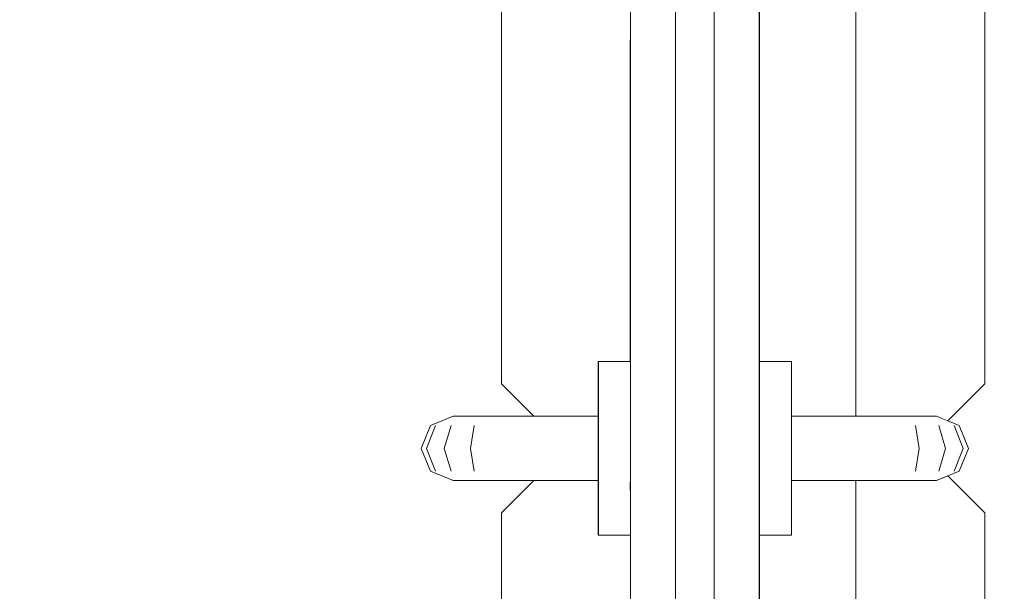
# Model space of a CAD drawing. Header units: millimetres. Extents: x -12989 to 381814, y -50461 to 30884.
# Tile 32 of 111: x 365236 to 365541, y -45005 to -44827. Entities that reach past the tile are written whole.
import ezdxf

# ---------------------------------------------------------------- set-up
doc = ezdxf.new("R2010")
doc.units = ezdxf.units.MM
doc.header["$MEASUREMENT"] = 0
doc.linetypes.add('Wipeout_Contour', pattern=[1000, 0, -1000])
for name, color, linetype in [('Nowe_04-ŚCIANY DZIAŁOWE', 7, 'Continuous'), ('Nowe_A_WYM', 7, 'Continuous'), ('Nowe_Drzwi Archicad', 7, 'Continuous')]:
    doc.layers.add(name, color=color, linetype=linetype)
for name, color, linetype, lineweight in [('Nowe_A_WYM_Nr_pióra__1', 7, 'Continuous', 13), ('Nowe_A_WYM_Nr_pióra__45', 7, 'Continuous', 15), ('Nowe_A_WYM_Nr_pióra__85', 7, 'Continuous', 13), ('Nowe_Drzwi Archicad_Nr_pióra__3', 7, 'Continuous', 13), ('Nowe_Drzwi Archicad_Nr_pióra__87', 7, 'Continuous', 13)]:
    doc.layers.add(name, color=color, linetype=linetype, lineweight=lineweight)
doc.styles.add('STYL_AUTOMATYCZNY_4', font='arial.ttf')
doc.dimstyles.new('STYL_AUTOMATYCZNY__2', dxfattribs={"dimtxt": 139.999998, "dimasz": 57, "dimexe": 0.18, "dimexo": 0.0625, "dimgap": 0, "dimtad": 1, "dimdec": 0, "dimlfac": 0.1, "dimzin": 0, "dimdsep": 46, "dimtxsty": 'STYL_AUTOMATYCZNY_4', "dimblk": 'ARROWHEAD_6', "dimblk1": 'ARROWHEAD_6', "dimblk2": 'ARROWHEAD_6', "dimcen": 0.09, "dimse1": 1, "dimse2": 1, "dimclrd": 7, "dimclre": 7, "dimclrt": 7, "dimadec": 0, "dimazin": 0, "dimtfac": 1, "dimtdec": 4, "dimtmove": 0, "dimatfit": 3, "dimfxl": 0, "dimtolj": 1, "dimtzin": 0, "dimarcsym": 0})

# ---------------------------------------------------------------- blocks, each defined once
blk = doc.blocks.new('ElemPrzekroju_4_1', base_point=(363535.4, -45960.59))
at = {"color": 254, "linetype": 'Wipeout_Contour', "lineweight": 0, "ltscale": 10660323.055703}
blk.add_wipeout([(364286.9, -42960.59), (363805.4, -42960.59), (363805.4, -45660.59), (363818.5, -45660.59), (363818.5, -45960.59), (365405.4, -45960.59), (365385.4, -45940.59), (365385.4, -44980.59), (365395.4, -44970.59), (365370.4, -44970.59), (365363.33, -44967.66), (365360.4, -44960.59), (365363.33, -44953.52), (365370.4, -44950.59), (365395.4, -44950.59), (365385.4, -44940.59), (365385.4, -43980.59), (365405.4, -43960.59), (365385.4, -43940.59), (365385.4, -42980.59), (365405.4, -42960.59), (364892.9, -42960.59), (364892.9, -42955.59), (364891.4, -42955.59), (364889.9, -42955.59), (364889.9, -42960.59), (364289.9, -42960.59), (364289.9, -42955.59), (364286.9, -42955.59)], dxfattribs=at).dxf.layer = 'Nowe_04-ŚCIANY DZIAŁOWE'
at = {"color": 254, "linetype": 'Wipeout_Contour', "lineweight": 0, "ltscale": 25184793.98738486}
blk.add_wipeout([(365515.4, -43960.59), (365535.4, -43980.59), (365535.4, -44940.59), (365523.94, -44952.06), (365527.48, -44953.52), (365530.4, -44960.59), (365527.48, -44967.66), (365523.94, -44969.13), (365535.4, -44980.59), (365535.4, -45940.59), (365515.4, -45960.59), (365578.89, -45960.59), (365578.89, -43900.59), (366588.89, -43900.59), (366588.89, -45960.59), (366905.4, -45960.59), (366905.4, -43900.59), (367915.4, -43900.59), (367915.4, -45960.59), (369255.25, -45960.59), (369255.25, -43900.59), (370265.25, -43900.59), (370265.25, -45960.59), (370385.25, -45960.59), (370385.25, -44960.59), (370378.18, -44957.66), (370375.25, -44950.59), (370378.18, -44943.52), (370385.25, -44940.59), (370385.25, -42960.59), (370319.9, -42960.59), (370319.9, -42955.59), (370316.9, -42955.59), (370316.9, -42960.59), (369716.9, -42960.59), (369716.9, -42955.59), (369713.9, -42955.59), (369713.9, -42960.59), (369113.9, -42960.59), (369113.9, -42955.59), (369110.9, -42955.59), (369110.9, -42960.59), (368510.9, -42960.59), (368510.9, -42955.59), (368509.4, -42955.59), (368507.9, -42955.59), (368507.9, -42960.59), (367907.9, -42960.59), (367907.9, -42955.59), (367904.9, -42955.59), (367904.9, -42960.59), (367304.9, -42960.59), (367304.9, -42955.59), (367303.4, -42955.59), (367301.9, -42955.59), (367301.9, -42960.59), (366701.9, -42960.59), (366701.9, -42955.59), (366698.9, -42955.59), (366698.9, -42960.59), (366098.9, -42960.59), (366098.9, -42955.59), (366097.4, -42955.59), (366095.9, -42955.59), (366095.9, -42960.59), (365515.4, -42960.59), (365535.4, -42980.59), (365535.4, -43940.59)], dxfattribs=at).dxf.layer = 'Nowe_04-ŚCIANY DZIAŁOWE'
blk = doc.blocks.new('ElemPrzekroju_15_1', base_point=(363535.4, -45960.59))
at = {"color": 254, "linetype": 'Wipeout_Contour', "lineweight": 0, "ltscale": 3680923.278045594}
blk.add_wipeout([(365385.4, -44940.59), (365395.4, -44950.59), (365415.4, -44950.59), (365415.4, -44933.59), (365425.4, -44933.59), (365425.4, -43780.59), (365385.4, -43780.59), (365385.4, -43940.59), (365405.4, -43960.59), (365385.4, -43980.59)], dxfattribs=at).dxf.layer = 'Nowe_04-ŚCIANY DZIAŁOWE'
at = {"color": 254, "linetype": 'Wipeout_Contour', "lineweight": 0, "ltscale": 3313831.361695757}
blk.add_wipeout([(365535.4, -43780.59), (365495.4, -43780.59), (365495.4, -44950.59), (365520.4, -44950.59), (365523.94, -44952.06), (365535.4, -44940.59), (365535.4, -43980.59), (365515.4, -43960.59), (365535.4, -43940.59)], dxfattribs=at).dxf.layer = 'Nowe_04-ŚCIANY DZIAŁOWE'
at = {"color": 254, "linetype": 'Wipeout_Contour', "lineweight": 0, "ltscale": 2578278.37908893}
blk.add_wipeout([(365520.4, -44970.59), (365495.4, -44970.59), (365495.4, -45960.59), (365515.4, -45960.59), (365535.4, -45940.59), (365535.4, -44980.59), (365523.94, -44969.13)], dxfattribs=at).dxf.layer = 'Nowe_04-ŚCIANY DZIAŁOWE'
at = {"color": 254, "linetype": 'Wipeout_Contour', "lineweight": 0, "ltscale": 4418428.380093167}
blk.add_wipeout([(365395.4, -44970.59), (365385.4, -44980.59), (365385.4, -45940.59), (365405.4, -45960.59), (365425.4, -45960.59), (365425.4, -45087.59), (365415.4, -45087.59), (365415.4, -45033.59), (365425.4, -45033.59), (365425.4, -44987.59), (365415.4, -44987.59), (365415.4, -44970.59)], dxfattribs=at).dxf.layer = 'Nowe_04-ŚCIANY DZIAŁOWE'
blk = doc.blocks.new('ElemPrzekroju_16_1', base_point=(363535.4, -45960.59))
at = {"layer": 'Nowe_Drzwi Archicad_Nr_pióra__87', "color": 7, "linetype": 'Continuous', "lineweight": 13}
for p, q in [((365385.4, -43980.59), (365385.4, -44940.59)), ((365535.4, -43980.59), (365535.4, -44940.59)), ((365385.4, -44980.59), (365385.4, -45940.59)), ((365535.4, -44980.59), (365535.4, -45940.59))]:
    blk.add_line(p, q, dxfattribs=at)
at = {"color": 254, "linetype": 'Wipeout_Contour', "lineweight": 0, "ltscale": 2209129.092090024}
blk.add_wipeout([(365495.4, -43860.59), (365465.4, -43860.59), (365465.4, -44933.59), (365475.4, -44933.59), (365475.4, -44950.59), (365495.4, -44950.59)], dxfattribs=at).dxf.layer = 'Nowe_Drzwi Archicad'
at = {"color": 254, "linetype": 'Wipeout_Contour', "lineweight": 0, "ltscale": 1472489.69603386}
blk.add_wipeout([(365370.4, -44950.59), (365363.33, -44953.52), (365364.89, -44953.52), (365371.55, -44950.59)], dxfattribs=at).dxf.layer = 'Nowe_Drzwi Archicad'
at = {"color": 254, "linetype": 'Wipeout_Contour', "lineweight": 0, "ltscale": 1473108.032123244}
blk.add_wipeout([(365520.4, -44950.59), (365519.26, -44950.59), (365525.92, -44953.52), (365527.48, -44953.52)], dxfattribs=at).dxf.layer = 'Nowe_Drzwi Archicad'
at = {"color": 254, "linetype": 'Wipeout_Contour', "lineweight": 0, "ltscale": 1472476.330486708}
blk.add_wipeout([(365360.4, -44960.59), (365363.33, -44967.66), (365364.89, -44967.66), (365362.13, -44960.59)], dxfattribs=at).dxf.layer = 'Nowe_Drzwi Archicad'
at = {"color": 254, "linetype": 'Wipeout_Contour', "lineweight": 0, "ltscale": 1473133.189141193}
blk.add_wipeout([(365530.4, -44960.59), (365528.68, -44960.59), (365525.92, -44967.66), (365527.48, -44967.66)], dxfattribs=at).dxf.layer = 'Nowe_Drzwi Archicad'
at = {"color": 254, "linetype": 'Wipeout_Contour', "lineweight": 0, "ltscale": 3682611.476702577}
blk.add_wipeout([(365465.4, -44987.59), (365465.4, -45033.59), (365475.4, -45033.59), (365475.4, -45087.59), (365465.4, -45087.59), (365465.4, -45960.59), (365495.4, -45960.59), (365495.4, -44970.59), (365475.4, -44970.59), (365475.4, -44987.59)], dxfattribs=at).dxf.layer = 'Nowe_Drzwi Archicad'
at = {"color": 254, "linetype": 'Wipeout_Contour', "lineweight": 0, "ltscale": 1472696.437572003}
blk.add_wipeout([(365415.4, -44983.97), (365415.4, -44987.59), (365415.5, -44987.59), (365415.5, -44983.97)], dxfattribs=at).dxf.layer = 'Nowe_Drzwi Archicad'
at = {"color": 254, "linetype": 'Wipeout_Contour', "lineweight": 0, "ltscale": 1472472.875967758}
blk.add_wipeout([(365363.33, -44953.52), (365360.4, -44960.59), (365362.13, -44960.59), (365364.89, -44953.52)], dxfattribs=at).dxf.layer = 'Nowe_Drzwi Archicad'
at = {"color": 254, "linetype": 'Wipeout_Contour', "lineweight": 0, "ltscale": 1473129.736136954}
blk.add_wipeout([(365527.48, -44953.52), (365525.92, -44953.52), (365528.68, -44960.59), (365530.4, -44960.59)], dxfattribs=at).dxf.layer = 'Nowe_Drzwi Archicad'
at = {"color": 254, "linetype": 'Wipeout_Contour', "lineweight": 0, "ltscale": 1472498.035889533}
blk.add_wipeout([(365363.33, -44967.66), (365370.4, -44970.59), (365371.55, -44970.59), (365364.89, -44967.66)], dxfattribs=at).dxf.layer = 'Nowe_Drzwi Archicad'
at = {"color": 254, "linetype": 'Wipeout_Contour', "lineweight": 0, "ltscale": 1473116.368503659}
blk.add_wipeout([(365527.48, -44967.66), (365525.92, -44967.66), (365519.26, -44970.59), (365520.4, -44970.59)], dxfattribs=at).dxf.layer = 'Nowe_Drzwi Archicad'
at = {"color": 254, "linetype": 'Wipeout_Contour', "lineweight": 0, "ltscale": 1472693.138904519}
blk.add_wipeout([(365415.4, -44974.09), (365415.4, -44983.97), (365415.5, -44983.97), (365415.5, -44974.09)], dxfattribs=at).dxf.layer = 'Nowe_Drzwi Archicad'
at = {"color": 254, "linetype": 'Wipeout_Contour', "lineweight": 0, "ltscale": 1472934.242587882}
blk.add_wipeout([(365475.4, -44983.97), (365475.3, -44983.97), (365475.3, -44987.59), (365475.4, -44987.59)], dxfattribs=at).dxf.layer = 'Nowe_Drzwi Archicad'
at = {"color": 254, "linetype": 'Wipeout_Contour', "lineweight": 0, "ltscale": 1472500.268514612}
blk.add_wipeout([(365371.55, -44950.59), (365364.89, -44953.52), (365369.7, -44953.52), (365374.8, -44950.59)], dxfattribs=at).dxf.layer = 'Nowe_Drzwi Archicad'
at = {"color": 254, "linetype": 'Wipeout_Contour', "lineweight": 0, "ltscale": 1473097.45957881}
blk.add_wipeout([(365519.26, -44950.59), (365516.01, -44950.59), (365521.11, -44953.52), (365525.92, -44953.52)], dxfattribs=at).dxf.layer = 'Nowe_Drzwi Archicad'
at = {"color": 254, "linetype": 'Wipeout_Contour', "lineweight": 0, "ltscale": 1472489.732142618}
blk.add_wipeout([(365362.13, -44960.59), (365364.89, -44967.66), (365369.7, -44967.66), (365367.59, -44960.59)], dxfattribs=at).dxf.layer = 'Nowe_Drzwi Archicad'
at = {"color": 254, "linetype": 'Wipeout_Contour', "lineweight": 0, "ltscale": 1472687.426513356}
blk.add_wipeout([(365415.4, -44960.59), (365415.4, -44974.09), (365415.5, -44974.09), (365415.5, -44960.59)], dxfattribs=at).dxf.layer = 'Nowe_Drzwi Archicad'
at = {"color": 254, "linetype": 'Wipeout_Contour', "lineweight": 0, "ltscale": 1473119.787401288}
blk.add_wipeout([(365528.68, -44960.59), (365523.22, -44960.59), (365521.11, -44967.66), (365525.92, -44967.66)], dxfattribs=at).dxf.layer = 'Nowe_Drzwi Archicad'
at = {"color": 254, "linetype": 'Wipeout_Contour', "lineweight": 0, "ltscale": 1472930.944452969}
blk.add_wipeout([(365475.4, -44974.09), (365475.3, -44974.09), (365475.3, -44983.97), (365475.4, -44983.97)], dxfattribs=at).dxf.layer = 'Nowe_Drzwi Archicad'
at = {"color": 254, "linetype": 'Wipeout_Contour', "lineweight": 0, "ltscale": 1472716.089221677}
blk.add_wipeout([(365415.5, -44983.97), (365415.5, -44987.59), (365425.3, -44987.59), (365425.3, -44983.97)], dxfattribs=at).dxf.layer = 'Nowe_Drzwi Archicad'
at = {"layer": 'Nowe_Drzwi Archicad_Nr_pióra__3', "color": 7, "linetype": 'Continuous', "lineweight": 13}
blk.add_line((365415.4, -44987.59), (365415.5, -44987.59), dxfattribs=at)
at = {"color": 254, "linetype": 'Wipeout_Contour', "lineweight": 0, "ltscale": 1472680.832100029}
blk.add_wipeout([(365415.4, -44947.09), (365415.4, -44960.59), (365415.5, -44960.59), (365415.5, -44947.09)], dxfattribs=at).dxf.layer = 'Nowe_Drzwi Archicad'
at = {"color": 254, "linetype": 'Wipeout_Contour', "lineweight": 0, "ltscale": 1472486.277653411}
blk.add_wipeout([(365364.89, -44953.52), (365362.13, -44960.59), (365367.59, -44960.59), (365369.7, -44953.52)], dxfattribs=at).dxf.layer = 'Nowe_Drzwi Archicad'
at = {"color": 254, "linetype": 'Wipeout_Contour', "lineweight": 0, "ltscale": 1473116.334367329}
blk.add_wipeout([(365525.92, -44953.52), (365521.11, -44953.52), (365523.22, -44960.59), (365528.68, -44960.59)], dxfattribs=at).dxf.layer = 'Nowe_Drzwi Archicad'
at = {"color": 254, "linetype": 'Wipeout_Contour', "lineweight": 0, "ltscale": 1472925.232984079}
blk.add_wipeout([(365475.4, -44960.59), (365475.3, -44960.59), (365475.3, -44974.09), (365475.4, -44974.09)], dxfattribs=at).dxf.layer = 'Nowe_Drzwi Archicad'
at = {"color": 254, "linetype": 'Wipeout_Contour', "lineweight": 0, "ltscale": 1472508.608312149}
blk.add_wipeout([(365364.89, -44967.66), (365371.55, -44970.59), (365374.8, -44970.59), (365369.7, -44967.66)], dxfattribs=at).dxf.layer = 'Nowe_Drzwi Archicad'
at = {"color": 254, "linetype": 'Wipeout_Contour', "lineweight": 0, "ltscale": 1473105.796017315}
blk.add_wipeout([(365525.92, -44967.66), (365521.11, -44967.66), (365516.01, -44970.59), (365519.26, -44970.59)], dxfattribs=at).dxf.layer = 'Nowe_Drzwi Archicad'
at = {"color": 254, "linetype": 'Wipeout_Contour', "lineweight": 0, "ltscale": 1472712.790598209}
blk.add_wipeout([(365415.5, -44974.09), (365415.5, -44983.97), (365425.3, -44983.97), (365425.3, -44974.09)], dxfattribs=at).dxf.layer = 'Nowe_Drzwi Archicad'
at = {"color": 254, "linetype": 'Wipeout_Contour', "lineweight": 0, "ltscale": 1472914.590904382}
blk.add_wipeout([(365475.3, -44983.97), (365465.5, -44983.97), (365465.5, -44987.59), (365475.3, -44987.59)], dxfattribs=at).dxf.layer = 'Nowe_Drzwi Archicad'
at = {"layer": 'Nowe_Drzwi Archicad_Nr_pióra__3', "color": 7, "linetype": 'Continuous', "lineweight": 13}
for p, q in [((365363.33, -44953.52), (365360.4, -44960.59)), ((365364.89, -44953.52), (365362.13, -44960.59)), ((365525.92, -44953.52), (365528.68, -44960.59)), ((365527.48, -44953.52), (365530.4, -44960.59)), ((365360.4, -44960.59), (365363.33, -44967.66)), ((365362.13, -44960.59), (365364.89, -44967.66)), ((365528.68, -44960.59), (365525.92, -44967.66)), ((365530.4, -44960.59), (365527.48, -44967.66)), ((365415.4, -44987.59), (365415.4, -44983.97)), ((365475.4, -44987.59), (365475.3, -44987.59))]:
    blk.add_line(p, q, dxfattribs=at)
at = {"color": 254, "linetype": 'Wipeout_Contour', "lineweight": 0, "ltscale": 1472675.122632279}
blk.add_wipeout([(365415.4, -44937.21), (365415.4, -44947.09), (365415.5, -44947.09), (365415.5, -44937.21)], dxfattribs=at).dxf.layer = 'Nowe_Drzwi Archicad'
at = {"color": 254, "linetype": 'Wipeout_Contour', "lineweight": 0, "ltscale": 1472918.639635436}
blk.add_wipeout([(365475.4, -44947.09), (365475.3, -44947.09), (365475.3, -44960.59), (365475.4, -44960.59)], dxfattribs=at).dxf.layer = 'Nowe_Drzwi Archicad'
at = {"color": 254, "linetype": 'Wipeout_Contour', "lineweight": 0, "ltscale": 1472520.179012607}
blk.add_wipeout([(365374.8, -44950.59), (365369.7, -44953.52), (365376.9, -44953.52), (365379.66, -44950.59)], dxfattribs=at).dxf.layer = 'Nowe_Drzwi Archicad'
at = {"color": 254, "linetype": 'Wipeout_Contour', "lineweight": 0, "ltscale": 1473077.548964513}
blk.add_wipeout([(365516.01, -44950.59), (365511.14, -44950.59), (365513.9, -44953.52), (365521.11, -44953.52)], dxfattribs=at).dxf.layer = 'Nowe_Drzwi Archicad'
at = {"color": 254, "linetype": 'Wipeout_Contour', "lineweight": 0, "ltscale": 1472515.177354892}
blk.add_wipeout([(365367.59, -44960.59), (365369.7, -44967.66), (365376.9, -44967.66), (365375.76, -44960.59)], dxfattribs=at).dxf.layer = 'Nowe_Drzwi Archicad'
at = {"color": 254, "linetype": 'Wipeout_Contour', "lineweight": 0, "ltscale": 1472707.07828327}
blk.add_wipeout([(365415.5, -44960.59), (365415.5, -44974.09), (365425.3, -44974.09), (365425.3, -44960.59)], dxfattribs=at).dxf.layer = 'Nowe_Drzwi Archicad'
at = {"color": 254, "linetype": 'Wipeout_Contour', "lineweight": 0, "ltscale": 1473094.34203445}
blk.add_wipeout([(365523.22, -44960.59), (365515.05, -44960.59), (365513.9, -44967.66), (365521.11, -44967.66)], dxfattribs=at).dxf.layer = 'Nowe_Drzwi Archicad'
at = {"color": 254, "linetype": 'Wipeout_Contour', "lineweight": 0, "ltscale": 1472911.292725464}
blk.add_wipeout([(365475.3, -44974.09), (365465.5, -44974.09), (365465.5, -44983.97), (365475.3, -44983.97)], dxfattribs=at).dxf.layer = 'Nowe_Drzwi Archicad'
at = {"color": 254, "linetype": 'Wipeout_Contour', "lineweight": 0, "ltscale": 1472735.740865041}
blk.add_wipeout([(365425.3, -44983.97), (365425.3, -44987.59), (365425.4, -44987.59), (365425.4, -44983.97)], dxfattribs=at).dxf.layer = 'Nowe_Drzwi Archicad'
at = {"layer": 'Nowe_Drzwi Archicad_Nr_pióra__3', "color": 7, "linetype": 'Continuous', "lineweight": 13}
for p, q in [((365370.4, -44950.59), (365371.55, -44950.59)), ((365371.55, -44950.59), (365374.8, -44950.59)), ((365519.26, -44950.59), (365516.01, -44950.59)), ((365520.4, -44950.59), (365519.26, -44950.59)), ((365415.4, -44983.97), (365415.4, -44974.09)), ((365475.4, -44987.59), (365475.4, -44983.97))]:
    blk.add_line(p, q, dxfattribs=at)
at = {"layer": 'Nowe_Drzwi Archicad_Nr_pióra__87', "color": 7, "linetype": 'Continuous', "lineweight": 13}
blk.add_line((365535.4, -44980.59), (365523.94, -44969.13), dxfattribs=at)
at = {"color": 254, "linetype": 'Wipeout_Contour', "lineweight": 0, "ltscale": 1472671.826886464}
blk.add_wipeout([(365415.4, -44933.59), (365415.4, -44937.21), (365415.5, -44937.21), (365415.5, -44933.59)], dxfattribs=at).dxf.layer = 'Nowe_Drzwi Archicad'
at = {"color": 254, "linetype": 'Wipeout_Contour', "lineweight": 0, "ltscale": 1472912.931089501}
blk.add_wipeout([(365475.4, -44937.21), (365475.3, -44937.21), (365475.3, -44947.09), (365475.4, -44947.09)], dxfattribs=at).dxf.layer = 'Nowe_Drzwi Archicad'
at = {"color": 254, "linetype": 'Wipeout_Contour', "lineweight": 0, "ltscale": 1472700.483957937}
blk.add_wipeout([(365415.5, -44947.09), (365415.5, -44960.59), (365425.3, -44960.59), (365425.3, -44947.09)], dxfattribs=at).dxf.layer = 'Nowe_Drzwi Archicad'
at = {"color": 254, "linetype": 'Wipeout_Contour', "lineweight": 0, "ltscale": 1472511.722921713}
blk.add_wipeout([(365369.7, -44953.52), (365367.59, -44960.59), (365375.76, -44960.59), (365376.9, -44953.52)], dxfattribs=at).dxf.layer = 'Nowe_Drzwi Archicad'
at = {"color": 254, "linetype": 'Wipeout_Contour', "lineweight": 0, "ltscale": 1473090.888944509}
blk.add_wipeout([(365521.11, -44953.52), (365513.9, -44953.52), (365515.05, -44960.59), (365523.22, -44960.59)], dxfattribs=at).dxf.layer = 'Nowe_Drzwi Archicad'
at = {"color": 254, "linetype": 'Wipeout_Contour', "lineweight": 0, "ltscale": 1472905.581180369}
blk.add_wipeout([(365475.3, -44960.59), (365465.5, -44960.59), (365465.5, -44974.09), (365475.3, -44974.09)], dxfattribs=at).dxf.layer = 'Nowe_Drzwi Archicad'
at = {"color": 254, "linetype": 'Wipeout_Contour', "lineweight": 0, "ltscale": 1472528.518701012}
blk.add_wipeout([(365369.7, -44967.66), (365374.8, -44970.59), (365379.66, -44970.59), (365376.9, -44967.66)], dxfattribs=at).dxf.layer = 'Nowe_Drzwi Archicad'
at = {"color": 254, "linetype": 'Wipeout_Contour', "lineweight": 0, "ltscale": 1473085.885512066}
blk.add_wipeout([(365521.11, -44967.66), (365513.9, -44967.66), (365511.14, -44970.59), (365516.01, -44970.59)], dxfattribs=at).dxf.layer = 'Nowe_Drzwi Archicad'
at = {"color": 254, "linetype": 'Wipeout_Contour', "lineweight": 0, "ltscale": 1472732.44228559}
blk.add_wipeout([(365425.3, -44974.09), (365425.3, -44983.97), (365425.4, -44983.97), (365425.4, -44974.09)], dxfattribs=at).dxf.layer = 'Nowe_Drzwi Archicad'
at = {"color": 254, "linetype": 'Wipeout_Contour', "lineweight": 0, "ltscale": 1472894.939214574}
blk.add_wipeout([(365465.5, -44983.97), (365465.4, -44983.97), (365465.4, -44987.59), (365465.5, -44987.59)], dxfattribs=at).dxf.layer = 'Nowe_Drzwi Archicad'
at = {"layer": 'Nowe_Drzwi Archicad_Nr_pióra__3', "color": 7, "linetype": 'Continuous', "lineweight": 13}
for p, q in [((365370.4, -44950.59), (365363.33, -44953.52)), ((365520.4, -44950.59), (365527.48, -44953.52)), ((365369.7, -44953.52), (365367.59, -44960.59)), ((365521.11, -44953.52), (365523.22, -44960.59)), ((365367.59, -44960.59), (365369.7, -44967.66)), ((365523.22, -44960.59), (365521.11, -44967.66)), ((365363.33, -44967.66), (365370.4, -44970.59)), ((365527.48, -44967.66), (365520.4, -44970.59)), ((365370.4, -44970.59), (365371.55, -44970.59)), ((365371.55, -44970.59), (365374.8, -44970.59)), ((365519.26, -44970.59), (365516.01, -44970.59)), ((365520.4, -44970.59), (365519.26, -44970.59)), ((365475.4, -44983.97), (365475.4, -44974.09))]:
    blk.add_line(p, q, dxfattribs=at)
at = {"layer": 'Nowe_Drzwi Archicad_Nr_pióra__87', "color": 7, "linetype": 'Continuous', "lineweight": 13}
blk.add_line((365535.4, -44940.59), (365523.94, -44952.06), dxfattribs=at)
at = {"color": 254, "linetype": 'Wipeout_Contour', "lineweight": 0, "ltscale": 1472909.6358758}
blk.add_wipeout([(365475.4, -44933.59), (365475.3, -44933.59), (365475.3, -44937.21), (365475.4, -44937.21)], dxfattribs=at).dxf.layer = 'Nowe_Drzwi Archicad'
at = {"color": 254, "linetype": 'Wipeout_Contour', "lineweight": 0, "ltscale": 1472694.774566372}
blk.add_wipeout([(365415.5, -44937.21), (365415.5, -44947.09), (365425.3, -44947.09), (365425.3, -44937.21)], dxfattribs=at).dxf.layer = 'Nowe_Drzwi Archicad'
at = {"color": 254, "linetype": 'Wipeout_Contour', "lineweight": 0, "ltscale": 1472898.987743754}
blk.add_wipeout([(365475.3, -44947.09), (365465.5, -44947.09), (365465.5, -44960.59), (365475.3, -44960.59)], dxfattribs=at).dxf.layer = 'Nowe_Drzwi Archicad'
at = {"color": 254, "linetype": 'Wipeout_Contour', "lineweight": 0, "ltscale": 1472545.594169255}
blk.add_wipeout([(365379.66, -44950.59), (365376.9, -44953.52), (365384.71, -44953.52), (365385.4, -44950.59)], dxfattribs=at).dxf.layer = 'Nowe_Drzwi Archicad'
at = {"color": 254, "linetype": 'Wipeout_Contour', "lineweight": 0, "ltscale": 1473052.133669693}
blk.add_wipeout([(365511.14, -44950.59), (365505.4, -44950.59), (365506.1, -44953.52), (365513.9, -44953.52)], dxfattribs=at).dxf.layer = 'Nowe_Drzwi Archicad'
at = {"color": 254, "linetype": 'Wipeout_Contour', "lineweight": 0, "ltscale": 1472546.786790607}
blk.add_wipeout([(365375.76, -44960.59), (365376.9, -44967.66), (365384.71, -44967.66), (365384.42, -44960.59)], dxfattribs=at).dxf.layer = 'Nowe_Drzwi Archicad'
at = {"color": 254, "linetype": 'Wipeout_Contour', "lineweight": 0, "ltscale": 1472726.730046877}
blk.add_wipeout([(365425.3, -44960.59), (365425.3, -44974.09), (365425.4, -44974.09), (365425.4, -44960.59)], dxfattribs=at).dxf.layer = 'Nowe_Drzwi Archicad'
at = {"color": 254, "linetype": 'Wipeout_Contour', "lineweight": 0, "ltscale": 1473062.732421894}
blk.add_wipeout([(365515.05, -44960.59), (365506.39, -44960.59), (365506.1, -44967.66), (365513.9, -44967.66)], dxfattribs=at).dxf.layer = 'Nowe_Drzwi Archicad'
at = {"color": 254, "linetype": 'Wipeout_Contour', "lineweight": 0, "ltscale": 1472891.640991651}
blk.add_wipeout([(365465.5, -44974.09), (365465.4, -44974.09), (365465.4, -44983.97), (365465.5, -44983.97)], dxfattribs=at).dxf.layer = 'Nowe_Drzwi Archicad'
at = {"layer": 'Nowe_Drzwi Archicad_Nr_pióra__3', "color": 7, "linetype": 'Continuous', "lineweight": 13}
for p, q in [((365374.8, -44950.59), (365379.66, -44950.59)), ((365516.01, -44950.59), (365511.14, -44950.59))]:
    blk.add_line(p, q, dxfattribs=at)
at = {"color": 254, "linetype": 'Wipeout_Contour', "lineweight": 0, "ltscale": 1472691.478864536}
blk.add_wipeout([(365415.5, -44933.59), (365415.5, -44937.21), (365425.3, -44937.21), (365425.3, -44933.59)], dxfattribs=at).dxf.layer = 'Nowe_Drzwi Archicad'
at = {"color": 254, "linetype": 'Wipeout_Contour', "lineweight": 0, "ltscale": 1472893.279121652}
blk.add_wipeout([(365475.3, -44937.21), (365465.5, -44937.21), (365465.5, -44947.09), (365475.3, -44947.09)], dxfattribs=at).dxf.layer = 'Nowe_Drzwi Archicad'
at = {"color": 254, "linetype": 'Wipeout_Contour', "lineweight": 0, "ltscale": 1472720.135809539}
blk.add_wipeout([(365425.3, -44947.09), (365425.3, -44960.59), (365425.4, -44960.59), (365425.4, -44947.09)], dxfattribs=at).dxf.layer = 'Nowe_Drzwi Archicad'
at = {"color": 254, "linetype": 'Wipeout_Contour', "lineweight": 0, "ltscale": 1472543.332427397}
blk.add_wipeout([(365376.9, -44953.52), (365375.76, -44960.59), (365384.42, -44960.59), (365384.71, -44953.52)], dxfattribs=at).dxf.layer = 'Nowe_Drzwi Archicad'
at = {"color": 254, "linetype": 'Wipeout_Contour', "lineweight": 0, "ltscale": 1473059.279262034}
blk.add_wipeout([(365513.9, -44953.52), (365506.1, -44953.52), (365506.39, -44960.59), (365515.05, -44960.59)], dxfattribs=at).dxf.layer = 'Nowe_Drzwi Archicad'
at = {"color": 254, "linetype": 'Wipeout_Contour', "lineweight": 0, "ltscale": 1472885.929370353}
blk.add_wipeout([(365465.5, -44960.59), (365465.4, -44960.59), (365465.4, -44974.09), (365465.5, -44974.09)], dxfattribs=at).dxf.layer = 'Nowe_Drzwi Archicad'
at = {"color": 254, "linetype": 'Wipeout_Contour', "lineweight": 0, "ltscale": 1472553.933717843}
blk.add_wipeout([(365376.9, -44967.66), (365379.66, -44970.59), (365385.4, -44970.59), (365384.71, -44967.66)], dxfattribs=at).dxf.layer = 'Nowe_Drzwi Archicad'
at = {"color": 254, "linetype": 'Wipeout_Contour', "lineweight": 0, "ltscale": 1473060.470356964}
blk.add_wipeout([(365513.9, -44967.66), (365506.1, -44967.66), (365505.4, -44970.59), (365511.14, -44970.59)], dxfattribs=at).dxf.layer = 'Nowe_Drzwi Archicad'
at = {"layer": 'Nowe_Drzwi Archicad_Nr_pióra__3', "color": 7, "linetype": 'Continuous', "lineweight": 13}
for p, q in [((365415.4, -44937.21), (365415.4, -44933.59)), ((365415.4, -44933.59), (365415.5, -44933.59)), ((365415.4, -44947.09), (365415.4, -44937.21)), ((365376.9, -44953.52), (365375.76, -44960.59)), ((365513.9, -44953.52), (365515.05, -44960.59)), ((365375.76, -44960.59), (365376.9, -44967.66)), ((365515.05, -44960.59), (365513.9, -44967.66)), ((365374.8, -44970.59), (365379.66, -44970.59)), ((365516.01, -44970.59), (365511.14, -44970.59))]:
    blk.add_line(p, q, dxfattribs=at)
at = {"color": 254, "linetype": 'Wipeout_Contour', "lineweight": 0, "ltscale": 1472889.983863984}
blk.add_wipeout([(365475.3, -44933.59), (365465.5, -44933.59), (365465.5, -44937.21), (365475.3, -44937.21)], dxfattribs=at).dxf.layer = 'Nowe_Drzwi Archicad'
at = {"color": 254, "linetype": 'Wipeout_Contour', "lineweight": 0, "ltscale": 1472714.426494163}
blk.add_wipeout([(365425.3, -44937.21), (365425.3, -44947.09), (365425.4, -44947.09), (365425.4, -44937.21)], dxfattribs=at).dxf.layer = 'Nowe_Drzwi Archicad'
at = {"color": 254, "linetype": 'Wipeout_Contour', "lineweight": 0, "ltscale": 1472879.335845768}
blk.add_wipeout([(365465.5, -44947.09), (365465.4, -44947.09), (365465.4, -44960.59), (365465.5, -44960.59)], dxfattribs=at).dxf.layer = 'Nowe_Drzwi Archicad'
at = {"color": 254, "linetype": 'Wipeout_Contour', "lineweight": 0, "ltscale": 1472619.496520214}
blk.add_wipeout([(365385.4, -44950.59), (365384.71, -44953.52), (365415.4, -44953.52), (365415.4, -44950.59)], dxfattribs=at).dxf.layer = 'Nowe_Drzwi Archicad'
at = {"color": 254, "linetype": 'Wipeout_Contour', "lineweight": 0, "ltscale": 1472978.231041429}
blk.add_wipeout([(365505.4, -44950.59), (365475.4, -44950.59), (365475.4, -44953.52), (365506.1, -44953.52)], dxfattribs=at).dxf.layer = 'Nowe_Drzwi Archicad'
at = {"color": 254, "linetype": 'Wipeout_Contour', "lineweight": 0, "ltscale": 1472624.428648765}
blk.add_wipeout([(365384.42, -44960.59), (365384.71, -44967.66), (365415.4, -44967.66), (365415.4, -44960.59)], dxfattribs=at).dxf.layer = 'Nowe_Drzwi Archicad'
at = {"color": 254, "linetype": 'Wipeout_Contour', "lineweight": 0, "ltscale": 1472985.090264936}
blk.add_wipeout([(365506.39, -44960.59), (365475.4, -44960.59), (365475.4, -44967.66), (365506.1, -44967.66)], dxfattribs=at).dxf.layer = 'Nowe_Drzwi Archicad'
at = {"layer": 'Nowe_Drzwi Archicad_Nr_pióra__3', "color": 7, "linetype": 'Continuous', "lineweight": 13}
for p, q in [((365495.4, -44950.59), (365495.4, -43860.59)), ((365475.4, -44933.59), (365475.3, -44933.59)), ((365475.4, -44937.21), (365475.4, -44933.59)), ((365475.4, -44947.09), (365475.4, -44937.21)), ((365415.4, -44950.59), (365415.4, -44947.09)), ((365475.4, -44950.59), (365475.4, -44947.09)), ((365379.66, -44950.59), (365385.4, -44950.59)), ((365385.4, -44950.59), (365415.4, -44950.59)), ((365505.4, -44950.59), (365475.4, -44950.59)), ((365511.14, -44950.59), (365505.4, -44950.59))]:
    blk.add_line(p, q, dxfattribs=at)
at = {"layer": 'Nowe_Drzwi Archicad_Nr_pióra__87', "color": 7, "linetype": 'Continuous', "lineweight": 13}
blk.add_line((365395.4, -44950.59), (365385.4, -44940.59), dxfattribs=at)
at = {"color": 254, "linetype": 'Wipeout_Contour', "lineweight": 0, "ltscale": 1472711.130836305}
blk.add_wipeout([(365425.3, -44933.59), (365425.3, -44937.21), (365425.4, -44937.21), (365425.4, -44933.59)], dxfattribs=at).dxf.layer = 'Nowe_Drzwi Archicad'
at = {"color": 254, "linetype": 'Wipeout_Contour', "lineweight": 0, "ltscale": 1472873.6271475}
blk.add_wipeout([(365465.5, -44937.21), (365465.4, -44937.21), (365465.4, -44947.09), (365465.5, -44947.09)], dxfattribs=at).dxf.layer = 'Nowe_Drzwi Archicad'
at = {"color": 254, "linetype": 'Wipeout_Contour', "lineweight": 0, "ltscale": 1472620.974465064}
blk.add_wipeout([(365384.71, -44953.52), (365384.42, -44960.59), (365415.4, -44960.59), (365415.4, -44953.52)], dxfattribs=at).dxf.layer = 'Nowe_Drzwi Archicad'
at = {"color": 254, "linetype": 'Wipeout_Contour', "lineweight": 0, "ltscale": 1472981.63692566}
blk.add_wipeout([(365506.1, -44953.52), (365475.4, -44953.52), (365475.4, -44960.59), (365506.39, -44960.59)], dxfattribs=at).dxf.layer = 'Nowe_Drzwi Archicad'
at = {"color": 254, "linetype": 'Wipeout_Contour', "lineweight": 0, "ltscale": 1472627.835652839}
blk.add_wipeout([(365384.71, -44967.66), (365385.4, -44970.59), (365415.4, -44970.59), (365415.4, -44967.66)], dxfattribs=at).dxf.layer = 'Nowe_Drzwi Archicad'
at = {"color": 254, "linetype": 'Wipeout_Contour', "lineweight": 0, "ltscale": 1472986.568144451}
blk.add_wipeout([(365506.1, -44967.66), (365475.4, -44967.66), (365475.4, -44970.59), (365505.4, -44970.59)], dxfattribs=at).dxf.layer = 'Nowe_Drzwi Archicad'
at = {"layer": 'Nowe_Drzwi Archicad_Nr_pióra__3', "color": 7, "linetype": 'Continuous', "lineweight": 13}
for p, q in [((365415.4, -44950.59), (365415.4, -44953.52)), ((365475.4, -44950.59), (365475.4, -44953.52)), ((365415.4, -44953.52), (365415.4, -44960.59)), ((365475.4, -44953.52), (365475.4, -44960.59)), ((365415.4, -44960.59), (365415.4, -44967.66)), ((365475.4, -44960.59), (365475.4, -44967.66)), ((365415.4, -44967.66), (365415.4, -44970.59)), ((365475.4, -44967.66), (365475.4, -44970.59)), ((365379.66, -44970.59), (365385.4, -44970.59)), ((365385.4, -44970.59), (365415.4, -44970.59)), ((365415.4, -44974.09), (365415.4, -44970.59)), ((365475.4, -44974.09), (365475.4, -44970.59)), ((365505.4, -44970.59), (365475.4, -44970.59)), ((365495.4, -45960.59), (365495.4, -44970.59)), ((365511.14, -44970.59), (365505.4, -44970.59))]:
    blk.add_line(p, q, dxfattribs=at)
at = {"layer": 'Nowe_Drzwi Archicad_Nr_pióra__87', "color": 7, "linetype": 'Continuous', "lineweight": 13}
blk.add_line((365395.4, -44970.59), (365385.4, -44980.59), dxfattribs=at)
at = {"color": 254, "linetype": 'Wipeout_Contour', "lineweight": 0, "ltscale": 1472870.331845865}
blk.add_wipeout([(365465.5, -44933.59), (365465.4, -44933.59), (365465.4, -44937.21), (365465.5, -44937.21)], dxfattribs=at).dxf.layer = 'Nowe_Drzwi Archicad'
at = {"color": 254, "linetype": 'Wipeout_Contour', "lineweight": 0, "ltscale": 1472771.008960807}
blk.add_wipeout([(365425.4, -43960.59), (365425.4, -45810.59), (365465.4, -45810.59), (365465.4, -43960.59)], dxfattribs=at).dxf.layer = 'Nowe_Drzwi Archicad'
at = {"layer": 'Nowe_Drzwi Archicad_Nr_pióra__3', "color": 7, "linetype": 'Continuous', "lineweight": 13}
for p, q in [((365425.4, -43960.59), (365425.4, -45810.59)), ((365439.4, -43960.59), (365439.4, -45810.59)), ((365451.4, -45810.59), (365451.4, -43960.59)), ((365465.4, -43960.59), (365465.4, -45810.59)), ((365465.5, -44584.53), (365465.5, -44910.59)), ((365425.3, -44833.67), (365425.3, -44847.63)), ((365425.3, -44847.63), (365425.3, -44849.85)), ((365425.3, -44849.85), (365425.3, -44910.59)), ((365425.3, -44933.59), (365425.3, -44910.59)), ((365465.5, -44933.59), (365465.5, -44910.59)), ((365415.5, -44933.59), (365425.3, -44933.59)), ((365425.3, -44933.59), (365425.4, -44933.59)), ((365465.5, -44933.59), (365465.4, -44933.59)), ((365475.3, -44933.59), (365465.5, -44933.59)), ((365425.3, -44971.33), (365425.3, -44970.94)), ((365425.3, -44973.56), (365425.3, -44971.33)), ((365465.5, -45236.66), (365465.5, -44970.94)), ((365415.5, -44987.59), (365425.3, -44987.59)), ((365425.3, -44987.59), (365425.4, -44987.59)), ((365465.5, -44987.59), (365465.4, -44987.59)), ((365475.3, -44987.59), (365465.5, -44987.59))]:
    blk.add_line(p, q, dxfattribs=at)
blk = doc.blocks.new('*D198', base_point=(363535.4, -45960.59))
at = {"layer": 'Nowe_A_WYM_Nr_pióra__45', "color": 7, "linetype": 'Continuous', "lineweight": 15}
for p, q in [((362283.29, -37900.67), (362223.29, -37840.67)), ((362223.29, -45950.59), (362283.29, -46010.59))]:
    blk.add_line(p, q, dxfattribs=at)
at = {"layer": 'Nowe_A_WYM_Nr_pióra__85', "color": 7, "linetype": 'Continuous', "lineweight": 13}
for p, q in [((362253.29, -37870.67), (362253.29, -37825.67)), ((362309.54, -37870.67), (362197.04, -37870.67)), ((362253.29, -45980.59), (362253.29, -37870.67)), ((362309.54, -45980.59), (362197.04, -45980.59)), ((362253.29, -46025.59), (362253.29, -45980.59))]:
    blk.add_line(p, q, dxfattribs=at)
at = {"layer": 'Nowe_A_WYM_Nr_pióra__1', "color": 7, "lineweight": 13, "insert": (362225.29, -42078.68), "char_height": 140, "attachment_point": 7, "rotation": 90, "style": 'STYL_AUTOMATYCZNY_4'}
blk.add_mtext('\\A1;{\\pql;\\fArial|b0|i0|c238|p0;\\W1.000000;811}', dxfattribs=at)
blk = doc.blocks.new('ARROWHEAD_6')
at = {"color": 0, "linetype": 'Continuous', "lineweight": 0}
for p, q in [((-0.5, -0.5), (0.5, 0.5)), ((0, 0), (-1, 0))]:
    blk.add_line(p, q, dxfattribs=at)
blk = doc.blocks.new('*D203', base_point=(363535.4, -45960.59))
at = {"layer": 'Nowe_A_WYM_Nr_pióra__45', "color": 7, "linetype": 'Continuous', "lineweight": 15}
for p, q in [((366008.09, -42930.59), (366068.09, -42990.59)), ((366008.09, -45930.59), (366068.09, -45990.59))]:
    blk.add_line(p, q, dxfattribs=at)
at = {"layer": 'Nowe_A_WYM_Nr_pióra__85', "color": 7, "linetype": 'Continuous', "lineweight": 13}
for p, q in [((366094.34, -42960.59), (365981.84, -42960.59)), ((366038.09, -45960.59), (366038.09, -42960.59)), ((366094.34, -45960.59), (365981.84, -45960.59))]:
    blk.add_line(p, q, dxfattribs=at)
at = {"layer": 'Nowe_A_WYM_Nr_pióra__1', "color": 7, "lineweight": 13, "insert": (366010.09, -44620.76), "char_height": 140, "attachment_point": 7, "rotation": 90, "style": 'STYL_AUTOMATYCZNY_4'}
blk.add_mtext('\\A1;{\\pql;\\fArial|b0|i0|c238|p0;\\W1.000000;300}', dxfattribs=at)

msp = doc.modelspace()

# ---------------------------------------------------------------- block references
at = {"layer": 'Nowe_04-ŚCIANY DZIAŁOWE', "lineweight": 0}
msp.add_blockref('ElemPrzekroju_4_1', (363535.4, -45960.59), dxfattribs=at)

# ---------------------------------------------------------------- next in the draw order: block references
msp.add_blockref('ElemPrzekroju_15_1', (363535.4, -45960.59), dxfattribs=at)

# ---------------------------------------------------------------- next in the draw order: block references
at = {"layer": 'Nowe_Drzwi Archicad', "lineweight": 0}
msp.add_blockref('ElemPrzekroju_16_1', (363535.4, -45960.59), dxfattribs=at)

# ---------------------------------------------------------------- next in the draw order: dimensions: what is measured, and where the dimension line sits
at = {"layer": 'Nowe_A_WYM', "color": 7, "linetype": 'Continuous', "lineweight": 13}
for base, p1, p2, picture, middle in [((362253.29, -37870.67), (363585.4, -45980.59), (371035.4, -37870.67), '*D198', (362155.29, -41918.86)), ((366038.09, -42960.59), (364085.4, -45960.59), (363685.4, -42960.59), '*D203', (365940.09, -44460.95))]:
    dim = msp.add_linear_dim(base=base, p1=p1, p2=p2, angle=90, dimstyle='STYL_AUTOMATYCZNY__2', dxfattribs=at)
    dim.commit()
    dim.dimension.update_dxf_attribs({"geometry": picture, "text_midpoint": middle, "dimtype": 160, "text_rotation": 90})

doc.saveas('drawing.dxf')
